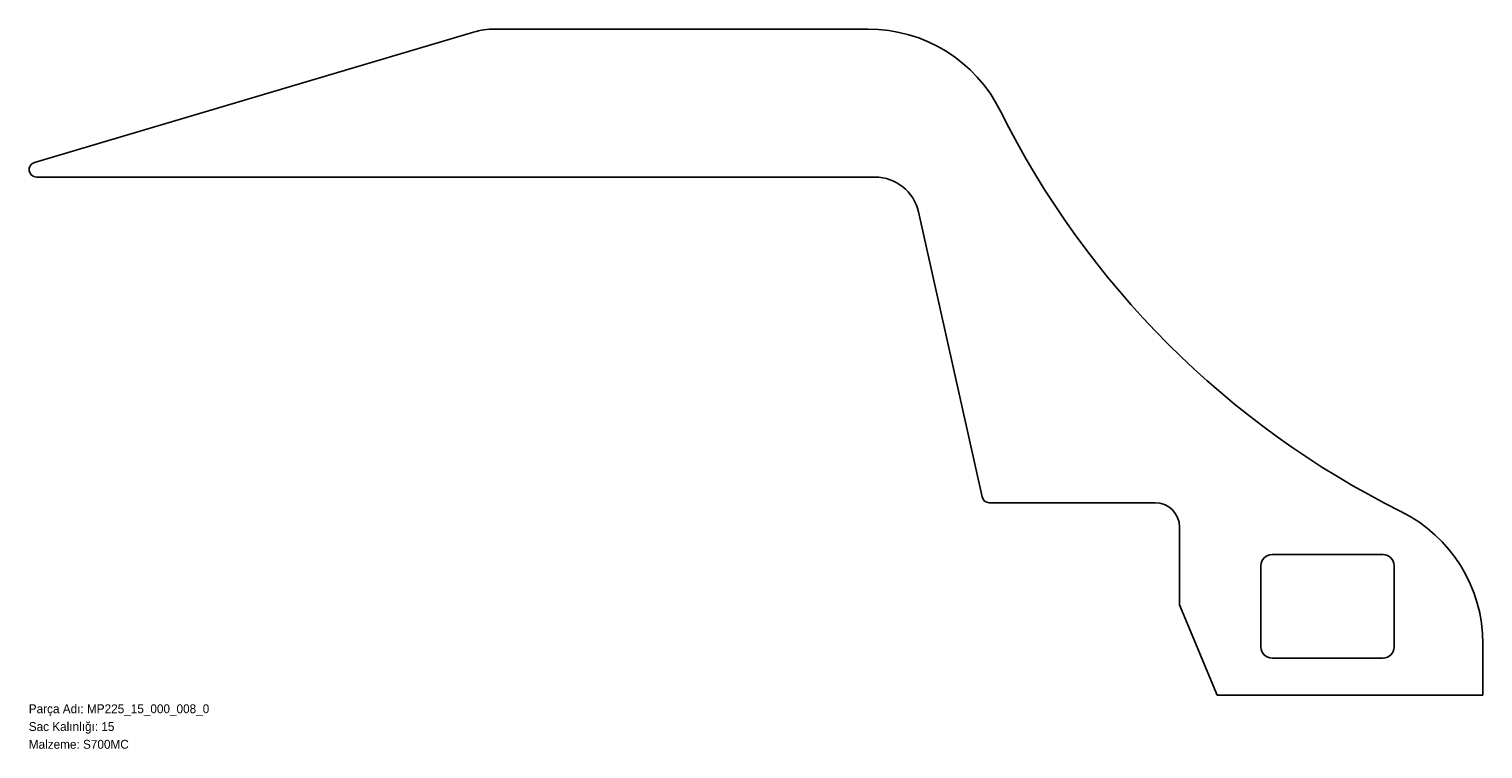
# Model space of a CAD drawing. Header units: millimetres. Extents: x 0 to 1965, y -72 to 900.
import ezdxf

# ---------------------------------------------------------------- set-up
doc = ezdxf.new("R2010")
doc.units = ezdxf.units.MM
doc.linetypes.add('SLD-Katı', pattern=[0])
doc.linetypes.add('SLD-Sürekli', pattern=[0])
doc.layers.add('METIN', color=96, linetype='SLD-Katı')
doc.styles.add('SLDTEXTSTYLE0', font='ARIAL.TTF', dxfattribs={"width": 0.948, "bigfont": 'bigfont'})
doc.styles.add('SLDTEXTSTYLE1', font='ARIAL.TTF', dxfattribs={"width": 0.948})

msp = doc.modelspace()

# ---------------------------------------------------------------- linework, layer by layer
at = {"color": 7, "linetype": 'SLD-Sürekli', "lineweight": 25}
for p, q in [((600.8, 896.3), (7.6, 720)), ((1134, 900.4), (629.3, 900.4)), ((10.4, 700.4), (1143.5, 700.4)), ((1202.1, 653.5), (1288, 268.2)), ((1297.8, 260.4), (1521.8, 260.4)), ((1554.8, 227.4), (1554.8, 122.4)), ((1829.8, 190.4), (1679.8, 190.4)), ((1664.8, 175.4), (1664.8, 65.4)), ((1844.8, 65.4), (1844.8, 175.4)), ((1554.8, 122.4), (1605.6, 0.4)), ((1964.8, 0.4), (1964.8, 69.6)), ((1679.8, 50.4), (1829.8, 50.4)), ((1605.6, 0.4), (1964.8, 0.4))]:
    msp.add_line(p, q, dxfattribs=at)
for centre, radius, start, end in [((629.3, 800.4), 100, 90, 106.5474), ((1134, 700.4), 200, 26.4225, 90), ((2387.8, 1323.4), 1200, 206.4225, 243.5775), ((10.4, 710.4), 10, 106.5474, 270), ((1143.5, 640.4), 60, 12.5759, 90), ((1297.8, 270.4), 10, 192.5759, 270), ((1521.8, 227.4), 33, 0, 90), ((1764.8, 69.6), 200, 0, 63.5775), ((1679.8, 175.4), 15, 90, 180), ((1829.8, 175.4), 15, 0, 90), ((1679.8, 65.4), 15, 180, 270), ((1829.8, 65.4), 15, 270, 0)]:
    msp.add_arc(centre, radius, start, end, dxfattribs=at)

# ---------------------------------------------------------------- texts
at = {"layer": 'METIN', "char_height": 12, "attachment_point": 1}
for s, insert, style in [('Parça Adı: MP225_15_000_008_0', (0, -12), 'SLDTEXTSTYLE0'), ('Sac Kalınlığı: 15', (0, -36), 'SLDTEXTSTYLE0'), ('Malzeme: S700MC', (0, -60), 'SLDTEXTSTYLE1')]:
    msp.add_mtext(s, dxfattribs=dict(at, insert=insert, style=style))

doc.saveas('drawing.dxf')
